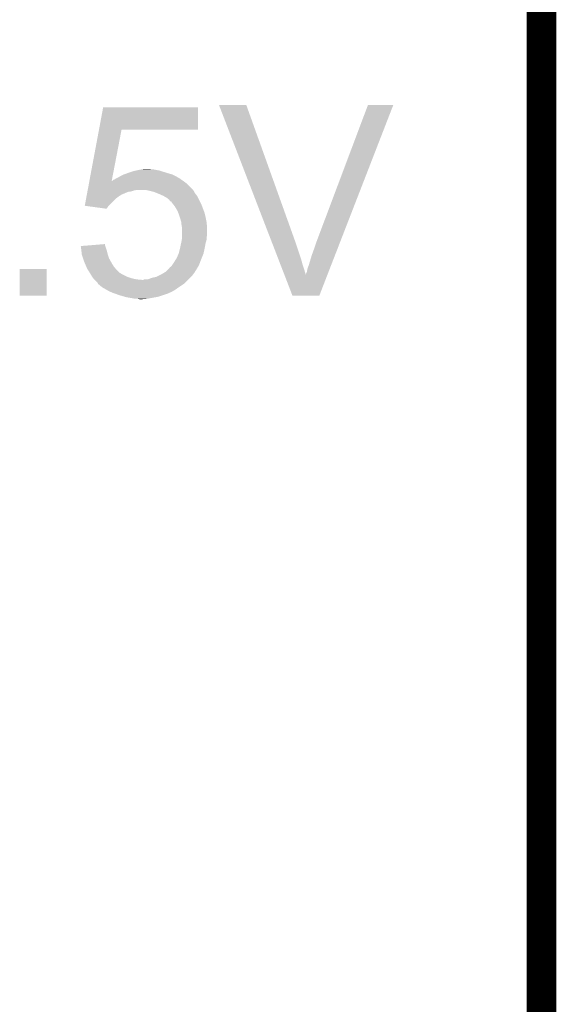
# Model space of a CAD drawing. Extents: x -0.05 to 0.95, y -0.15 to 1.54.
# Tile 34 of 35: x 0.84 to 0.95, y 0.99 to 1.19. Entities that reach past the tile are written whole.
import ezdxf

# ---------------------------------------------------------------- set-up
doc = ezdxf.new("R2010")
doc.units = 0
doc.layers.add('STEP_DOWN_13_CLICK_V101_GKO', color=5, linetype='CONTINUOUS')
doc.layers.add('STEP_DOWN_13_CLICK_V101_GTO', color=14, linetype='CONTINUOUS')

msp = doc.modelspace()

# ---------------------------------------------------------------- linework, layer by layer
at = {"layer": 'STEP_DOWN_13_CLICK_V101_GKO', "const_width": 0.006}
msp.add_lwpolyline([(0.95, -0.05), (0.95, 1.45)], dxfattribs=at)
at = {"layer": 'STEP_DOWN_13_CLICK_V101_GTO'}
for points in [[(0.86096, 1.1634), (0.8618, 1.1679), (0.8809, 1.1634), (0.8809, 1.1679)], [(0.8618, 1.1679), (0.8618, 1.1679), (0.8809, 1.1679), (0.8618, 1.1679)], [(0.89585, 1.1405), (0.8851, 1.1684), (0.9006, 1.1405), (0.8906, 1.1684)], [(0.8851, 1.1684), (0.8851, 1.1684), (0.8906, 1.1684), (0.8851, 1.1684)], [(0.9046, 1.1405), (0.9151, 1.1684), (0.90937, 1.1405), (0.9202, 1.1684)], [(0.9151, 1.1684), (0.9151, 1.1684), (0.9202, 1.1684), (0.9151, 1.1684)], [(0.85903, 1.1531), (0.86096, 1.1634), (0.86352, 1.1531), (0.8655, 1.1634)], [(0.86096, 1.1634), (0.86096, 1.1634), (0.8655, 1.1634), (0.8809, 1.1634)], [(0.8668, 1.1547), (0.8677, 1.155), (0.87467, 1.1547), (0.8737, 1.155)], [(0.8677, 1.155), (0.868, 1.1551), (0.8737, 1.155), (0.8734, 1.1551)], [(0.868, 1.1551), (0.86847, 1.1552), (0.8734, 1.1551), (0.8731, 1.1552)], [(0.86847, 1.1552), (0.86893, 1.1553), (0.8731, 1.1552), (0.8725, 1.1553)], [(0.86893, 1.1553), (0.8694, 1.1554), (0.8725, 1.1553), (0.872, 1.1554)], [(0.8694, 1.1554), (0.87, 1.1555), (0.8716, 1.1554), (0.8712, 1.1555)], [(0.85894, 1.1526), (0.85902, 1.15301), (0.8786, 1.1526), (0.87803, 1.15301)], [(0.85902, 1.15301), (0.85903, 1.1531), (0.8635, 1.15301), (0.8635, 1.1531)], [(0.85903, 1.1531), (0.85903, 1.1531), (0.86356, 1.1531), (0.8636, 1.1531)], [(0.8635, 1.15301), (0.86352, 1.1531), (0.87803, 1.15301), (0.8779, 1.1531)], [(0.86352, 1.1531), (0.8635, 1.1531), (0.86352, 1.1531), (0.86356, 1.1531)], [(0.8636, 1.1531), (0.8638, 1.1533), (0.8779, 1.1531), (0.87762, 1.1533)], [(0.8638, 1.1533), (0.8641, 1.1534), (0.87762, 1.1533), (0.87748, 1.1534)], [(0.8641, 1.1534), (0.8644, 1.1536), (0.87748, 1.1534), (0.8772, 1.1536)], [(0.8644, 1.1536), (0.8648, 1.1538), (0.8772, 1.1536), (0.87685, 1.1538)], [(0.8648, 1.1538), (0.86516, 1.154), (0.87685, 1.1538), (0.8765, 1.154)], [(0.86516, 1.154), (0.8657, 1.1543), (0.8765, 1.154), (0.8759, 1.1543)], [(0.8657, 1.1543), (0.86598, 1.1544), (0.8759, 1.1543), (0.8757, 1.1544)], [(0.86598, 1.1544), (0.86652, 1.1546), (0.8757, 1.1544), (0.875, 1.1546)], [(0.86652, 1.1546), (0.8668, 1.1547), (0.875, 1.1546), (0.87467, 1.1547)], [(0.85851, 1.1503), (0.85862, 1.1509), (0.8654, 1.1503), (0.8668, 1.1509)], [(0.85862, 1.1509), (0.85864, 1.151), (0.8668, 1.1509), (0.8675, 1.151)], [(0.85864, 1.151), (0.85868, 1.1512), (0.8675, 1.151), (0.8681, 1.1512)], [(0.85868, 1.1512), (0.8587, 1.1513), (0.8681, 1.1512), (0.8687, 1.1513)], [(0.8587, 1.1513), (0.85872, 1.1514), (0.87987, 1.1513), (0.8798, 1.1514)], [(0.85872, 1.1514), (0.85894, 1.1526), (0.8798, 1.1514), (0.8786, 1.1526)], [(0.8708, 1.1512), (0.8702, 1.1513), (0.87995, 1.1512), (0.87987, 1.1513)], [(0.8716, 1.151), (0.8708, 1.1512), (0.8801, 1.151), (0.87995, 1.1512)], [(0.872, 1.1509), (0.8716, 1.151), (0.88015, 1.1509), (0.8801, 1.151)], [(0.87275, 1.1506), (0.872, 1.1509), (0.8803, 1.1506), (0.88015, 1.1509)], [(0.8581, 1.1481), (0.85836, 1.1495), (0.8629, 1.1481), (0.8643, 1.1495)], [(0.85836, 1.1495), (0.85847, 1.1501), (0.8643, 1.1495), (0.8651, 1.1501)], [(0.85847, 1.1501), (0.85849, 1.1502), (0.8651, 1.1501), (0.8653, 1.1502)], [(0.85849, 1.1502), (0.85851, 1.1503), (0.8653, 1.1502), (0.8654, 1.1503)], [(0.873, 1.1505), (0.87275, 1.1506), (0.88038, 1.1505), (0.8803, 1.1506)], [(0.8739, 1.1501), (0.873, 1.1505), (0.8807, 1.1501), (0.88038, 1.1505)], [(0.8746, 1.1497), (0.8739, 1.1501), (0.8809, 1.1497), (0.8807, 1.1501)], [(0.8751, 1.1493), (0.8746, 1.1497), (0.8811, 1.1493), (0.8809, 1.1497)], [(0.8753, 1.149), (0.8751, 1.1493), (0.88125, 1.149), (0.8811, 1.1493)], [(0.8755, 1.1489), (0.8755, 1.149), (0.8813, 1.1489), (0.88125, 1.149)], [(0.87597, 1.1483), (0.8755, 1.1489), (0.8816, 1.1483), (0.8813, 1.1489)], [(0.8625, 1.1475), (0.85811, 1.1481), (0.8625, 1.1475), (0.8629, 1.1481)], [(0.8762, 1.148), (0.87597, 1.1483), (0.88171, 1.148), (0.8816, 1.1483)], [(0.8768, 1.147), (0.8762, 1.148), (0.88209, 1.147), (0.88171, 1.148)], [(0.87691, 1.1467), (0.8768, 1.147), (0.8822, 1.1467), (0.88209, 1.147)], [(0.8772, 1.1459), (0.87691, 1.1467), (0.8824, 1.1459), (0.8822, 1.1467)], [(0.8775, 1.1449), (0.8772, 1.1459), (0.8826, 1.1449), (0.8824, 1.1459)], [(0.8776, 1.144), (0.8775, 1.1449), (0.8827, 1.144), (0.8826, 1.1449)], [(0.8777, 1.1436), (0.8776, 1.144), (0.8827, 1.1436), (0.8827, 1.144)], [(0.8777, 1.1421), (0.8777, 1.1436), (0.8827, 1.1421), (0.8827, 1.1436)], [(0.87747, 1.1405), (0.8776, 1.1411), (0.8824, 1.1405), (0.88257, 1.1411)], [(0.8776, 1.1411), (0.87761, 1.1412), (0.88257, 1.1411), (0.8826, 1.1412)], [(0.87761, 1.1412), (0.87769, 1.1417), (0.8826, 1.1412), (0.8826, 1.1417)], [(0.87769, 1.1417), (0.8777, 1.1418), (0.8826, 1.1417), (0.88262, 1.1418)], [(0.8777, 1.1418), (0.8777, 1.1421), (0.88262, 1.1418), (0.8827, 1.1421)], [(0.8573, 1.14), (0.85854, 1.1401), (0.86223, 1.14), (0.8622, 1.1401)], [(0.8574, 1.1392), (0.8573, 1.14), (0.8625, 1.1392), (0.86223, 1.14)], [(0.85749, 1.1384), (0.8574, 1.1392), (0.8627, 1.1384), (0.8625, 1.1392)], [(0.85854, 1.1401), (0.8622, 1.1404), (0.8622, 1.1401), (0.8622, 1.1404)], [(0.877, 1.1385), (0.8773, 1.1397), (0.882, 1.1385), (0.88226, 1.1397)], [(0.8773, 1.1397), (0.87734, 1.1399), (0.88226, 1.1397), (0.8823, 1.1399)], [(0.87734, 1.1399), (0.87747, 1.1405), (0.8823, 1.1399), (0.8824, 1.1405)], [(0.89589, 1.1404), (0.89585, 1.1405), (0.9006, 1.1404), (0.9006, 1.1405)], [(0.89593, 1.1403), (0.89589, 1.1404), (0.9007, 1.1403), (0.9006, 1.1404)], [(0.89597, 1.1402), (0.89593, 1.1403), (0.9007, 1.1402), (0.9007, 1.1403)], [(0.89701, 1.1375), (0.89597, 1.1402), (0.9016, 1.1375), (0.9007, 1.1402)], [(0.9038, 1.1382), (0.9042, 1.1393), (0.90848, 1.1382), (0.90891, 1.1393)], [(0.9042, 1.1393), (0.9046, 1.1405), (0.90891, 1.1393), (0.90937, 1.1405)], [(0.8575, 1.1383), (0.85749, 1.1384), (0.86273, 1.1383), (0.8627, 1.1384)], [(0.85777, 1.1375), (0.8575, 1.1383), (0.863, 1.1375), (0.86273, 1.1383)], [(0.858, 1.1368), (0.85777, 1.1375), (0.86339, 1.1368), (0.863, 1.1375)], [(0.8761, 1.1368), (0.87623, 1.137), (0.88133, 1.1368), (0.8814, 1.137)], [(0.87623, 1.137), (0.8766, 1.1376), (0.8814, 1.137), (0.88164, 1.1376)], [(0.8766, 1.1376), (0.877, 1.1385), (0.88164, 1.1376), (0.882, 1.1385)], [(0.89743, 1.1364), (0.89701, 1.1375), (0.9019, 1.1364), (0.9016, 1.1375)], [(0.9032, 1.1362), (0.9038, 1.1382), (0.9077, 1.1362), (0.90848, 1.1382)], [(0.845, 1.13), (0.845, 1.1354), (0.8504, 1.13), (0.8504, 1.1354)], [(0.845, 1.1354), (0.845, 1.1354), (0.8504, 1.1354), (0.845, 1.1354)], [(0.85809, 1.1366), (0.858, 1.1368), (0.8635, 1.1366), (0.86339, 1.1368)], [(0.85843, 1.1358), (0.85809, 1.1366), (0.864, 1.1358), (0.8635, 1.1366)], [(0.8586, 1.1354), (0.85843, 1.1358), (0.86435, 1.1354), (0.864, 1.1358)], [(0.85887, 1.135), (0.8586, 1.1354), (0.8647, 1.135), (0.86435, 1.1354)], [(0.8745, 1.1349), (0.8749, 1.1353), (0.88033, 1.1349), (0.88057, 1.1353)], [(0.8749, 1.1353), (0.87506, 1.1355), (0.88057, 1.1353), (0.8807, 1.1355)], [(0.87506, 1.1355), (0.8753, 1.1358), (0.8807, 1.1355), (0.88087, 1.1358)], [(0.8754, 1.1358), (0.8756, 1.136), (0.88087, 1.1358), (0.88099, 1.136)], [(0.8756, 1.136), (0.8757, 1.1362), (0.88099, 1.136), (0.8811, 1.1362)], [(0.8757, 1.1362), (0.8761, 1.1368), (0.8811, 1.1362), (0.88133, 1.1368)], [(0.89828, 1.13421), (0.89743, 1.1364), (0.9026, 1.13421), (0.9019, 1.1364)], [(0.9028, 1.1348), (0.9029, 1.1354), (0.90716, 1.1348), (0.90739, 1.1354)], [(0.9029, 1.1354), (0.9032, 1.1362), (0.90739, 1.1354), (0.9077, 1.1362)], [(0.859, 1.1348), (0.85887, 1.135), (0.8649, 1.1348), (0.8647, 1.135)], [(0.85906, 1.1347), (0.859, 1.1348), (0.865, 1.1347), (0.8649, 1.1348)], [(0.85924, 1.1344), (0.85906, 1.1347), (0.8655, 1.1344), (0.865, 1.1347)], [(0.8596, 1.1338), (0.85924, 1.1344), (0.8667, 1.1338), (0.8655, 1.1344)], [(0.85983, 1.1335), (0.8596, 1.1338), (0.8676, 1.1335), (0.8667, 1.1338)], [(0.8599, 1.1334), (0.85983, 1.1335), (0.86805, 1.1334), (0.8676, 1.1335)], [(0.86, 1.1333), (0.8599, 1.1334), (0.8685, 1.1333), (0.86805, 1.1334)], [(0.8601, 1.1332), (0.86, 1.1333), (0.8696, 1.1332), (0.8685, 1.1333)], [(0.8607, 1.1326), (0.8601, 1.1332), (0.8783, 1.1326), (0.8789, 1.1332)], [(0.8699, 1.1332), (0.8701, 1.1333), (0.8789, 1.1332), (0.879, 1.1333)], [(0.8708, 1.1333), (0.8716, 1.1336), (0.879, 1.1333), (0.8793, 1.1336)], [(0.8716, 1.1336), (0.8725, 1.1338), (0.8793, 1.1336), (0.8795, 1.1338)], [(0.8725, 1.1338), (0.8729, 1.134), (0.8795, 1.1338), (0.8797, 1.134)], [(0.8729, 1.134), (0.8735, 1.1343), (0.8797, 1.134), (0.87991, 1.1343)], [(0.8735, 1.1343), (0.87417, 1.1347), (0.87991, 1.1343), (0.8802, 1.1347)], [(0.87417, 1.1347), (0.8745, 1.1349), (0.8802, 1.1347), (0.88033, 1.1349)], [(0.8999, 1.13), (0.89828, 1.13421), (0.9053, 1.13), (0.90693, 1.13421)], [(0.9026, 1.1344), (0.9028, 1.1348), (0.90701, 1.1344), (0.90716, 1.1348)], [(0.9026, 1.13421), (0.9026, 1.1344), (0.90693, 1.13421), (0.90701, 1.1344)], [(0.86073, 1.1325), (0.8607, 1.1326), (0.8782, 1.1325), (0.8783, 1.1326)], [(0.8608, 1.1323), (0.86073, 1.1325), (0.8779, 1.1323), (0.8782, 1.1325)], [(0.861, 1.1322), (0.8609, 1.1323), (0.87775, 1.1322), (0.8779, 1.1323)], [(0.8616, 1.1317), (0.861, 1.1322), (0.877, 1.1317), (0.87775, 1.1322)], [(0.86248, 1.1312), (0.8616, 1.1317), (0.8763, 1.1312), (0.877, 1.1317)], [(0.863, 1.1309), (0.86248, 1.1312), (0.87577, 1.1309), (0.8763, 1.1312)], [(0.86323, 1.1308), (0.863, 1.1309), (0.8756, 1.1308), (0.87577, 1.1309)], [(0.8637, 1.1306), (0.86323, 1.1308), (0.87515, 1.1306), (0.8756, 1.1308)], [(0.86426, 1.1304), (0.8637, 1.1306), (0.8747, 1.1304), (0.87515, 1.1306)], [(0.8651, 1.1301), (0.86426, 1.1304), (0.8738, 1.1301), (0.8747, 1.1304)], [(0.86615, 1.1298), (0.8651, 1.1301), (0.8729, 1.1298), (0.8738, 1.1301)], [(0.8665, 1.1297), (0.86615, 1.1298), (0.87235, 1.1297), (0.8729, 1.1298)], [(0.8677, 1.1295), (0.8665, 1.1297), (0.87125, 1.1295), (0.87235, 1.1297)], [(0.8682, 1.1294), (0.8677, 1.1295), (0.8707, 1.1294), (0.87125, 1.1295)], [(0.8691, 1.1293), (0.8687, 1.1294), (0.8696, 1.1293), (0.8707, 1.1294)]]:
    msp.add_solid(points, dxfattribs=at)

doc.saveas('drawing.dxf')
